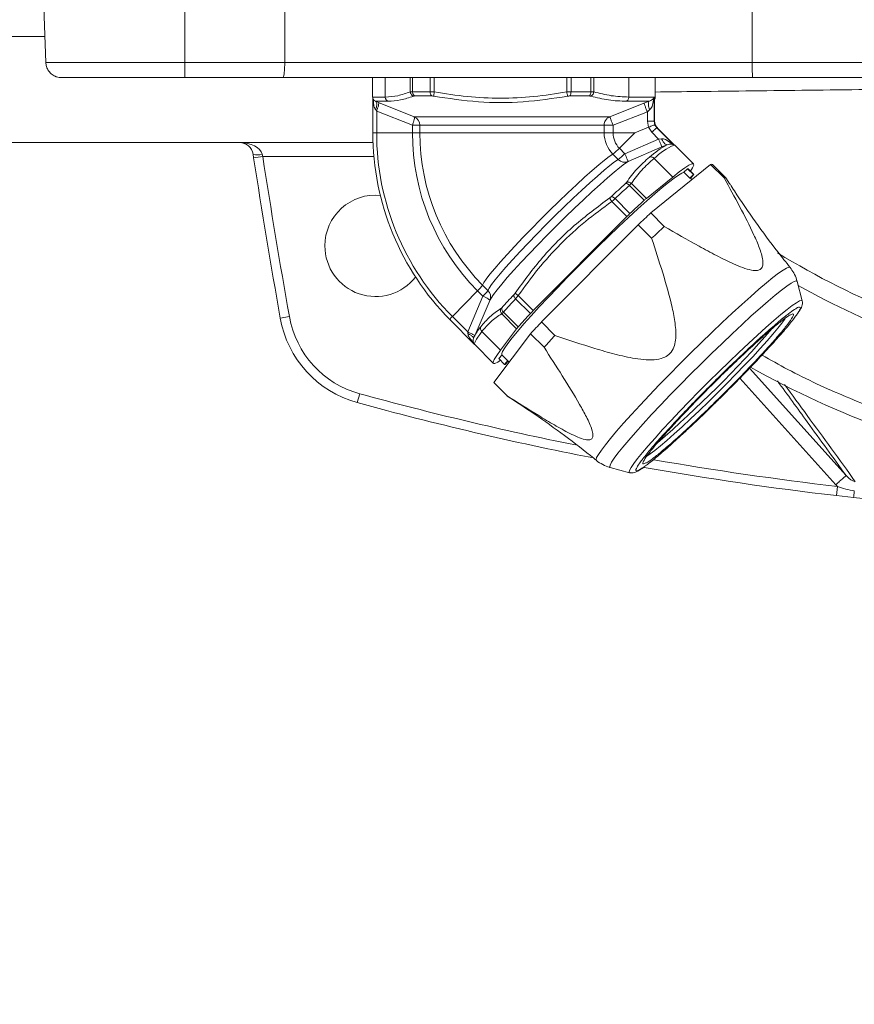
# Model space of a CAD drawing. Header units: millimetres. Extents: x 35469 to 44263, y -24881 to -16268.
# Tile 4 of 231: x 38287 to 38468, y -22351 to -22138. Entities that reach past the tile are written whole.
import ezdxf

# ---------------------------------------------------------------- set-up
doc = ezdxf.new("R2010")
doc.units = ezdxf.units.MM
doc.header["$LTSCALE"] = 0.3175
doc.layers.add('1轮廓实线层', color=7, linetype='Continuous', lineweight=18)
doc.layers.add('7标注层', color=4, linetype='Continuous', lineweight=13)

msp = doc.modelspace()

# ---------------------------------------------------------------- linework, layer by layer
at = {"layer": '1轮廓实线层', "ltscale": 18}
for p, q in [((38288.578, -22036.573), (38292.427, -22146.8)), ((38322.632, -22036.573), (38322.632, -22146.8)), ((38445.68, -22121.057), (38445.701, -22146.8)), ((38344.361, -22124.992), (38344.276, -22146.8)), ((38275.953, -22141.173), (38292.23, -22141.173)), ((38322.632, -22146.8), (38292.427, -22146.8)), ((38322.632, -22146.8), (38344.276, -22146.8)), ((38322.632, -22150.087), (38322.632, -22146.8)), ((38445.701, -22146.8), (38344.276, -22146.8)), ((38519.626, -22146.8), (38445.701, -22146.8)), ((38343.898, -22150.087), (38322.632, -22150.087)), ((38363.333, -22150.087), (38363.333, -22154.298)), ((38366.084, -22150.087), (38366.084, -22154.298)), ((38371.506, -22153.182), (38371.506, -22150.087)), ((38372.015, -22150.087), (38372.015, -22153.147)), ((38375.834, -22153.147), (38375.834, -22150.087)), ((38376.725, -22150.087), (38376.725, -22153.19)), ((38405.452, -22153.19), (38405.452, -22150.087)), ((38406.385, -22150.087), (38406.385, -22153.147)), ((38410.684, -22153.147), (38410.684, -22150.087)), ((38411.314, -22150.087), (38411.314, -22153.182)), ((38418.924, -22150.087), (38418.924, -22154.298)), ((38424.633, -22154.298), (38424.633, -22150.087)), ((38371.506, -22153.182), (38371.724, -22153.156)), ((38371.724, -22153.156), (38372.015, -22153.147)), ((38372.015, -22153.147), (38375.834, -22153.147)), ((38375.834, -22153.147), (38376.261, -22153.158)), ((38376.261, -22153.158), (38376.725, -22153.19)), ((38405.452, -22153.19), (38405.927, -22153.158)), ((38405.927, -22153.158), (38406.385, -22153.147)), ((38406.385, -22153.147), (38410.684, -22153.147)), ((38410.684, -22153.147), (38411.03, -22153.156)), ((38411.03, -22153.156), (38411.314, -22153.182)), ((38363.333, -22154.298), (38366.084, -22154.298)), ((38363.403, -22154.665), (38363.403, -22162.073)), ((38363.612, -22156.221), (38363.461, -22154.821)), ((38363.967, -22155.225), (38366.654, -22155.225)), ((38364.603, -22155.48), (38363.967, -22155.225)), ((38364.603, -22155.48), (38372.352, -22158.568)), ((38372.425, -22154.074), (38376.173, -22154.074)), ((38406.154, -22154.074), (38410.372, -22154.074)), ((38414.773, -22158.568), (38422.196, -22155.657)), ((38418.415, -22155.225), (38423.329, -22155.225)), ((38418.924, -22154.298), (38424.45, -22154.298)), ((38423.329, -22155.225), (38422.196, -22155.657)), ((38424.45, -22154.298), (38423.955, -22156.357)), ((38424.45, -22154.298), (38424.45, -22159.569)), ((38424.492, -22154.526), (38424.525, -22154.298)), ((38424.525, -22159.569), (38424.525, -22154.298)), ((38424.525, -22154.298), (38424.633, -22154.298)), ((38424.53, -22159.575), (38424.53, -22154.526)), ((38364.008, -22157.08), (38364.22, -22157.335)), ((38371.973, -22160.422), (38364.22, -22157.335)), ((38364.22, -22162.073), (38364.22, -22157.335)), ((38422.945, -22157.512), (38415.508, -22160.422)), ((38422.945, -22157.512), (38423.431, -22157.08)), ((38422.945, -22157.512), (38422.945, -22159.569)), ((38372.352, -22158.568), (38414.773, -22158.568)), ((38423.193, -22160.861), (38422.945, -22159.569)), ((38424.45, -22159.569), (38424.49, -22159.567)), ((38424.45, -22159.569), (38424.604, -22160.334)), ((38424.49, -22159.567), (38424.525, -22159.569)), ((38424.525, -22159.569), (38424.675, -22160.334)), ((38364.22, -22162.073), (38363.403, -22162.073)), ((38364.22, -22162.073), (38371.973, -22162.073)), ((38371.973, -22160.422), (38373.596, -22160.422)), ((38371.973, -22162.073), (38371.973, -22160.422)), ((38373.596, -22162.073), (38371.973, -22162.073)), ((38373.596, -22160.422), (38413.578, -22160.422)), ((38373.596, -22160.422), (38373.596, -22162.073)), ((38373.596, -22162.073), (38413.578, -22162.073)), ((38413.578, -22162.073), (38413.578, -22160.422)), ((38413.578, -22160.422), (38415.508, -22160.422)), ((38415.508, -22162.073), (38413.578, -22162.073)), ((38415.508, -22160.422), (38415.508, -22162.073)), ((38415.508, -22162.073), (38420.256, -22162.073)), ((38420.256, -22162.073), (38416.887, -22165.418)), ((38420.256, -22162.073), (38423.193, -22160.861)), ((38423.927, -22161.951), (38423.193, -22160.861)), ((38425.374, -22163.405), (38423.927, -22161.951)), ((38424.604, -22160.334), (38425.033, -22160.983)), ((38424.675, -22160.334), (38425.108, -22160.983)), ((38425.073, -22160.982), (38425.033, -22160.983)), ((38428.742, -22164.709), (38425.033, -22160.983)), ((38425.108, -22160.983), (38425.073, -22160.982)), ((38428.827, -22164.716), (38425.105, -22160.976)), ((38425.108, -22160.983), (38428.818, -22164.709)), ((38363.443, -22164.173), (38267.582, -22164.173)), ((38418.049, -22166.586), (38425.374, -22163.405)), ((38426.026, -22163.373), (38425.374, -22163.405)), ((38426.915, -22163.537), (38428.742, -22164.709)), ((38416.887, -22165.418), (38418.049, -22166.586)), ((38418.783, -22168.293), (38426.097, -22165.118)), ((38426.097, -22165.118), (38427.21, -22164.638)), ((38428.92, -22164.769), (38428.622, -22164.565)), ((38428.933, -22164.758), (38428.818, -22164.709)), ((38432.962, -22168.806), (38428.933, -22164.758)), ((38337.528, -22167.479), (38337.41, -22166.717)), ((38339.504, -22167.173), (38337.528, -22167.479)), ((38339.387, -22166.717), (38339.504, -22167.173)), ((38363.632, -22167.173), (38339.504, -22167.173)), ((38416.639, -22167.848), (38415.477, -22166.68)), ((38424.413, -22167.611), (38428.442, -22171.659)), ((38436.68, -22168.908), (38423.697, -22179.449)), ((38431.671, -22169.852), (38430.894, -22170.633)), ((38432.161, -22171.905), (38430.894, -22170.633)), ((38431.768, -22169.852), (38431.671, -22169.852)), ((38432.938, -22171.124), (38431.671, -22169.852)), ((38431.768, -22169.852), (38433.035, -22171.124)), ((38436.68, -22168.908), (38439.6, -22171.841)), ((38440.003, -22171.841), (38437.084, -22168.908)), ((38422.74, -22176.288), (38428.442, -22171.659)), ((38432.161, -22171.905), (38432.938, -22171.124)), ((38432.326, -22171.929), (38433.035, -22171.124)), ((38432.612, -22172.211), (38432.329, -22171.926)), ((38433.035, -22171.124), (38432.938, -22171.124)), ((38440.849, -22173.17), (38440.003, -22171.841)), ((38419.058, -22173.459), (38419.305, -22173.227)), ((38422.277, -22176.693), (38419.058, -22173.459)), ((38419.305, -22173.227), (38419.497, -22173.03)), ((38419.497, -22173.03), (38422.74, -22176.288)), ((38415.612, -22176.649), (38415.252, -22176.96)), ((38418.501, -22180.224), (38415.252, -22176.96)), ((38415.949, -22176.343), (38415.612, -22176.649)), ((38415.949, -22176.343), (38419.167, -22179.576)), ((38398.188, -22200.633), (38418.501, -22180.224)), ((38426.616, -22182.382), (38423.697, -22179.449)), ((38420.948, -22182.008), (38399.963, -22203.091)), ((38420.948, -22182.008), (38423.867, -22184.941)), ((38456.543, -22198.504), (38455.428, -22194.282)), ((38380.64, -22201.902), (38386.103, -22196.347)), ((38387.265, -22197.514), (38386.103, -22196.347)), ((38387.206, -22195.085), (38388.368, -22196.252)), ((38383.975, -22205.252), (38387.265, -22197.514)), ((38388.834, -22198.306), (38385.34, -22206.354)), ((38388.85, -22198.26), (38388.846, -22198.275)), ((38394.635, -22197.724), (38394.346, -22198.047)), ((38397.564, -22201.28), (38394.346, -22198.047)), ((38394.939, -22197.368), (38394.635, -22197.724)), ((38394.939, -22197.368), (38398.188, -22200.633)), ((38345.274, -22201.913), (38343.305, -22202.262)), ((38380.089, -22202.545), (38385.395, -22207.877)), ((38380.64, -22201.902), (38383.975, -22205.252)), ((38391.511, -22201.15), (38391.348, -22201.31)), ((38394.592, -22204.569), (38391.348, -22201.31)), ((38391.716, -22200.93), (38391.511, -22201.15)), ((38391.716, -22200.93), (38394.934, -22204.164)), ((38453.887, -22201.642), (38453.901, -22201.636)), ((38391.079, -22209.198), (38394.592, -22204.569)), ((38402.883, -22206.024), (38399.963, -22203.091)), ((38384.006, -22205.587), (38383.975, -22205.252)), ((38385.213, -22207.6), (38384.338, -22206.493)), ((38391.079, -22209.198), (38387.05, -22205.15)), ((38397.618, -22205.65), (38389.617, -22216.192)), ((38397.618, -22205.65), (38400.537, -22208.583)), ((38385.486, -22208.003), (38389.515, -22212.051)), ((38391.416, -22210.204), (38390.71, -22211.005)), ((38390.71, -22211.005), (38391.977, -22212.278)), ((38391.394, -22210.181), (38392.974, -22211.769)), ((38392.683, -22211.476), (38391.977, -22212.278)), ((38391.977, -22212.278), (38392.073, -22212.278)), ((38392.777, -22211.571), (38392.073, -22212.278)), ((38445.114, -22213.117), (38466.059, -22236.378)), ((38463.834, -22238.381), (38443.028, -22215.274)), ((38392.536, -22219.125), (38389.617, -22216.192)), ((38439.509, -22218.824), (38440.725, -22217.617)), ((38360.539, -22218.649), (38360.01, -22220.578)), ((38439.512, -22218.835), (38440.361, -22217.983)), ((38414.886, -22234.635), (38419.103, -22235.769)), ((38464.196, -22238.755), (38463.834, -22238.381)), ((38464.196, -22238.755), (38463.966, -22240.741)), ((38467.685, -22241.162), (38463.966, -22240.741))]:
    msp.add_line(p, q, dxfattribs=at)
at = {"layer": '1轮廓实线层', "lineweight": 20, "ltscale": 18}
for points in [[(38387.206, -22195.085), (38387.472, -22194.555), (38388.004, -22193.77), (38388.794, -22192.744), (38389.827, -22191.496), (38391.082, -22190.049), (38392.536, -22188.43), (38394.163, -22186.671), (38395.932, -22184.802), (38397.809, -22182.861), (38399.76, -22180.882), (38401.747, -22178.904), (38403.735, -22176.963), (38405.685, -22175.094), (38407.561, -22173.335), (38409.329, -22171.716), (38410.954, -22170.269), (38412.407, -22169.021), (38413.66, -22167.995), (38414.69, -22167.21), (38415.477, -22166.68)], [(38388.368, -22196.252), (38388.634, -22195.723), (38389.166, -22194.938), (38389.956, -22193.911), (38390.989, -22192.663), (38392.244, -22191.216), (38393.698, -22189.598), (38395.325, -22187.838), (38397.094, -22185.97), (38398.971, -22184.028), (38400.922, -22182.05), (38402.909, -22180.071), (38404.897, -22178.13), (38406.847, -22176.262), (38408.723, -22174.502), (38410.491, -22172.884), (38412.116, -22171.437), (38413.569, -22170.188), (38414.822, -22169.162), (38415.852, -22168.377), (38416.639, -22167.848)], [(38418.783, -22168.293), (38417.993, -22168.821), (38416.969, -22169.596), (38415.728, -22170.605), (38414.292, -22171.831), (38412.685, -22173.252), (38410.933, -22174.845), (38409.067, -22176.583), (38407.119, -22178.436), (38405.121, -22180.372), (38403.108, -22182.359), (38401.113, -22184.363), (38399.171, -22186.35), (38397.314, -22188.287), (38395.574, -22190.139), (38393.981, -22191.877), (38392.561, -22193.47), (38391.339, -22194.891), (38390.336, -22196.117), (38389.568, -22197.126), (38389.048, -22197.901), (38388.834, -22198.306)], [(38430.894, -22170.633), (38430.42, -22170.801), (38429.699, -22171.223), (38428.738, -22171.893), (38427.552, -22172.803), (38426.154, -22173.94), (38424.564, -22175.291), (38422.801, -22176.838), (38420.889, -22178.56), (38418.852, -22180.436), (38416.717, -22182.441), (38414.511, -22184.549), (38412.262, -22186.734), (38410.001, -22188.966), (38407.755, -22191.217), (38405.554, -22193.457), (38403.427, -22195.659), (38401.401, -22197.793), (38399.502, -22199.832), (38397.755, -22201.749), (38396.182, -22203.52), (38394.804, -22205.121), (38393.638, -22206.533), (38392.7, -22207.736), (38392.001, -22208.716), (38391.552, -22209.459), (38391.357, -22209.956), (38391.394, -22210.181)], [(38428.442, -22171.659), (38429.875, -22170.528), (38431.056, -22169.666), (38431.969, -22169.085), (38432.602, -22168.792), (38432.946, -22168.792), (38432.996, -22169.085), (38432.753, -22169.666), (38432.308, -22170.394)], [(38453.901, -22191.261), (38453.658, -22191.209), (38453.154, -22191.399), (38452.404, -22191.842), (38451.417, -22192.532), (38450.205, -22193.46), (38448.782, -22194.615), (38447.166, -22195.983), (38445.377, -22197.547), (38443.436, -22199.289), (38441.367, -22201.188), (38439.195, -22203.219), (38436.946, -22205.359), (38434.648, -22207.582), (38432.328, -22209.861), (38430.015, -22212.167)], [(38455.429, -22194.284), (38455.248, -22194.165), (38454.812, -22194.292), (38454.128, -22194.672), (38453.205, -22195.3), (38452.055, -22196.169), (38450.691, -22197.267), (38449.131, -22198.58), (38447.395, -22200.093), (38445.504, -22201.785), (38443.482, -22203.636), (38441.355, -22205.622), (38439.15, -22207.719), (38436.893, -22209.9), (38434.614, -22212.138), (38432.341, -22214.404), (38430.103, -22216.67), (38427.928, -22218.908), (38425.842, -22221.089), (38423.874, -22223.186), (38422.046, -22225.172), (38420.383, -22227.023), (38418.905, -22228.716), (38417.631, -22230.228), (38416.576, -22231.541), (38415.754, -22232.639), (38415.176, -22233.508), (38414.848, -22234.136), (38414.775, -22234.516), (38414.887, -22234.635)], [(38456.543, -22198.504), (38456.376, -22198.395), (38455.954, -22198.522), (38455.287, -22198.899), (38454.382, -22199.523), (38453.253, -22200.384), (38451.914, -22201.47), (38450.384, -22202.768), (38448.684, -22204.26), (38446.836, -22205.925), (38444.866, -22207.741), (38442.799, -22209.683), (38440.665, -22211.726), (38438.491, -22213.841), (38436.308, -22216), (38434.145, -22218.173), (38432.03, -22220.332), (38429.994, -22222.447), (38428.062, -22224.489), (38426.262, -22226.432), (38424.617, -22228.248), (38423.151, -22229.913), (38421.882, -22231.404), (38420.828, -22232.702), (38420.003, -22233.789), (38419.418, -22234.65), (38419.082, -22235.274), (38418.998, -22235.651), (38419.103, -22235.769)], [(38452.93, -22202.198), (38452.745, -22202.49), (38452.129, -22203.355), (38451.275, -22204.443), (38450.196, -22205.735), (38448.91, -22207.21), (38447.438, -22208.845), (38445.805, -22210.613), (38444.037, -22212.483), (38442.163, -22214.427), (38440.214, -22216.411), (38438.223, -22218.403), (38436.221, -22220.371), (38434.241, -22222.282), (38432.317, -22224.105), (38430.479, -22225.81), (38428.758, -22227.368), (38427.182, -22228.755), (38425.778, -22229.947), (38424.567, -22230.925), (38423.57, -22231.673), (38422.827, -22232.166)], [(38387.05, -22205.15), (38386.579, -22205.785), (38386.188, -22206.345), (38385.877, -22206.829), (38385.648, -22207.234), (38385.502, -22207.56), (38385.439, -22207.804), (38385.46, -22207.966), (38385.486, -22208.003)], [(38391.106, -22211.403), (38390.508, -22211.772), (38389.876, -22212.065), (38389.532, -22212.065), (38389.481, -22211.772), (38389.725, -22211.191), (38390.26, -22210.329), (38391.079, -22209.198)], [(38430.015, -22212.167), (38427.737, -22214.474), (38425.521, -22216.752), (38423.394, -22218.975), (38421.383, -22221.115), (38419.511, -22223.147), (38417.801, -22225.045), (38416.274, -22226.787), (38414.949, -22228.351), (38413.841, -22229.72), (38412.964, -22230.875), (38412.329, -22231.802), (38411.944, -22232.492), (38411.812, -22232.935), (38411.872, -22233.094)]]:
    msp.add_lwpolyline(points, dxfattribs=at)
for centre, radius, start, end in [((38364.333, -22154.298), 1, 180, 225.00256), ((38423.633, -22154.298), 1, 333.78648, 0), ((38371.595, -22160.42), 2.001, 359.93397, 67.77294), ((38420.776, -22162.097), 57.371, 179.9766, 224.83425), ((38420.674, -22162.097), 56.454, 179.97572, 224.83513), ((38420.558, -22162.092), 48.585, 179.97781, 224.83303), ((38420.391, -22162.092), 46.796, 179.97781, 224.83303), ((38420.108, -22162.076), 6.531, 179.977, 224.83384), ((38420.249, -22162.075), 4.741, 179.97701, 224.83384), ((38334.445, -22167.173), 3, 8.7593, 90), ((38408.104, -22157.026), 12.148, 307.36905, 316.30383), ((38438.84, -22185.028), 23.474, 119.69989, 131.09936), ((38434.915, -22178.599), 15.199, 113.9609, 133.70573), ((38338.398, -22163.382), 3.478, 253.48993, 286.51007), ((39889.731, -21927.533), 1570.64, 188.787445, 190.073729), ((39889.731, -21927.533), 1568.64, 188.787445, 190.073729), ((38409.266, -22158.193), 12.148, 307.36905, 316.30383), ((38418.039, -22166.489), 1.951, 224.15513, 292.40219), ((38436.882, -22169.31), 0.45, 63.38577, 116.61423), ((38432.209, -22172.161), 0.26, 63.14048, 100.60421), ((38439.801, -22172.243), 0.45, 63.38577, 116.61423), ((38645.768, -22421.547), 336.947, 132.48406, 133.1917), ((38650.956, -22426.673), 343.357, 132.48406, 133.1917), ((38363.983, -22186.573), 11, 84.56756, 180), ((38654.175, -22429.907), 343.357, 132.48406, 133.1917), ((38429.643, -22184.663), 10.853, 129.49825, 132.74756), ((38438.078, -22199.692), 27.609, 133.23266, 135.16143), ((38664.846, -22441.227), 355.922, 132.65126, 133.25576), ((38667.765, -22444.16), 355.922, 132.65126, 133.25576), ((38363.983, -22186.573), 11, 180, 322.04049), ((38543.983, -22036.573), 177.678, 238.5255, 257.65528), ((38380.593, -22190.42), 8.093, 312.9133, 324.80186), ((38381.754, -22191.587), 8.093, 312.9133, 324.80186), ((38386.973, -22197.649), 1.975, 341.75659, 45.05336), ((38543.983, -22036.573), 181.535, 240.8885, 257.78845), ((38586.65, -22375.562), 262.585, 137.21114, 138.04684), ((38590.713, -22379.814), 267.58, 137.21114, 138.04684), ((38415.873, -22218.274), 24.979, 135.07121, 137.13364), ((38366.147, -22198.204), 23.2, 190.07373, 254.66026), ((38366.147, -22198.204), 21.2, 190.07373, 254.66026), ((38382.531, -22204.079), 2.884, 130.97555, 147.87827), ((38593.931, -22383.047), 267.58, 137.21114, 138.04684), ((38396.784, -22212.245), 12.872, 140.80668, 152.76377), ((38400.02, -22208.809), 6.888, 137.58843, 141.99778), ((38605.959, -22394.252), 281.028, 137.13923, 137.84689), ((38264.9, -22043.39), 245.421, 310.76452, 318.94622), ((38608.879, -22397.185), 281.028, 137.13923, 137.84689), ((38543.983, -22036.573), 202.054, 240.77181, 259.20701), ((38544.131, -21549.373), 694, 254.660259, 258.632748), ((38544.131, -21549.373), 696, 254.660259, 258.966902), ((38544.131, -21549.373), 696, 259.914269, 263.385986), ((38544.131, -21549.373), 694, 260.058701, 263.385986), ((38544.131, -21549.373), 696, 263.694066, 276.305935)]:
    msp.add_arc(centre, radius, start, end, dxfattribs=at)
at = {"layer": '1轮廓实线层', "ltscale": 18}
msp.add_ellipse((38334.445, -22167.173), major_axis=(5, 0), ratio=0.6, start_param=0.1528787, end_param=1.5707963, dxfattribs=at)
for points, knots in [([(38292.427, -22146.8), (38292.46, -22147.103), (38292.514, -22147.587), (38292.837, -22148.37), (38293.362, -22149.109), (38294.002, -22149.583), (38294.451, -22149.797), (38294.631, -22149.87), (38295.128, -22150.044), (38295.52, -22150.067), (38295.861, -22150.087)], [0, 0, 0, 0, 16607.4946807, 26556.3032582, 46213.1794726, 65492.3009806, 69899.8396372, 72950.7675608, 77116.8462709, 105358.5975834, 105358.5975834, 105358.5975834, 105358.5975834]), ([(38344.276, -22146.8), (38344.269, -22147.236), (38344.254, -22148.107), (38344.166, -22149.189), (38344.043, -22149.941), (38343.947, -22150.038), (38343.898, -22150.087)], [0, 0, 0, 0, 14045.2427292, 28081.4847881, 42112.9217865, 56189.4138011, 56189.4138011, 56189.4138011, 56189.4138011]), ([(38445.778, -22150.087), (38445.769, -22150.042), (38445.749, -22149.947), (38445.723, -22149.191), (38445.705, -22148.086), (38445.702, -22147.218), (38445.701, -22146.8)], [0, 0, 0, 0, 13473.7721354, 28005.7034924, 42537.6348455, 56011.4069732, 56011.4069732, 56011.4069732, 56011.4069732]), ([(38322.632, -22150.087), (38321.721, -22150.087), (38319.856, -22150.087), (38317.03, -22150.087), (38314.155, -22150.087), (38311.288, -22150.087), (38308.494, -22150.087), (38305.842, -22150.087), (38303.401, -22150.087), (38301.234, -22150.087), (38299.395, -22150.087), (38297.918, -22150.087), (38296.836, -22150.087), (38296.115, -22150.087), (38295.945, -22150.087), (38295.861, -22150.087)], [0, 0, 0, 0, 11029.2415089, 22568.4614233, 34583.8311054, 47027.0269105, 59835.0232466, 72930.9463272, 86226.1080105, 99623.1753954, 113020.2427803, 126315.4044636, 139411.3275442, 152219.3238802, 164662.5196853, 164662.5196853, 164662.5196853, 164662.5196853]), ([(38445.778, -22150.087), (38438.943, -22150.087), (38425.262, -22150.087), (38404.75, -22150.087), (38384.308, -22150.087), (38363.982, -22150.087), (38350.59, -22150.087), (38343.898, -22150.087)], [0, 0, 0, 0, 13262.4784111, 26544.4461737, 39833.2931484, 53116.2162122, 66380.2478677, 66380.2478677, 66380.2478677, 66380.2478677]), ([(38522.077, -22150.087), (38519.577, -22150.087), (38514.542, -22150.087), (38506.079, -22150.087), (38496.985, -22150.087), (38487.31, -22150.087), (38477.21, -22150.087), (38466.829, -22150.087), (38456.325, -22150.087), (38449.277, -22150.087), (38445.778, -22150.087)], [0, 0, 0, 0, 12855.8188279, 25897.1382382, 39065.1240041, 52297.3690203, 65529.6140366, 78697.5998023, 91738.9192124, 104594.73804, 104594.73804, 104594.73804, 104594.73804]), ([(38366.084, -22154.298), (38366.993, -22154.246), (38368.809, -22154.141), (38370.607, -22153.502), (38371.506, -22153.182)], [0, 0, 0, 0, 15814.0338925, 31633.3264778, 31633.3264778, 31633.3264778, 31633.3264778]), ([(38372.167, -22154.109), (38372.07, -22154.06), (38371.876, -22153.962), (38371.671, -22153.714), (38371.544, -22153.447), (38371.519, -22153.271), (38371.506, -22153.182)], [0, 0, 0, 0, 15697.4604411, 31381.5935086, 43734.973684, 56090.844495, 56090.844495, 56090.844495, 56090.844495]), ([(38376.725, -22153.19), (38376.706, -22153.303), (38376.668, -22153.529), (38376.634, -22153.806), (38376.619, -22154.008), (38376.621, -22154.081), (38376.623, -22154.117)], [0, 0, 0, 0, 15695.031138, 31376.4030359, 43728.0842055, 56082.3141063, 56082.3141063, 56082.3141063, 56082.3141063]), ([(38376.725, -22153.19), (38379.103, -22153.572), (38383.859, -22154.334), (38391.086, -22154.672), (38398.314, -22154.335), (38403.072, -22153.572), (38405.452, -22153.19)], [0, 0, 0, 0, 14002.3310889, 28002.9088917, 42006.7747409, 56017.2927873, 56017.2927873, 56017.2927873, 56017.2927873]), ([(38405.682, -22154.117), (38405.663, -22154.069), (38405.626, -22153.971), (38405.561, -22153.724), (38405.502, -22153.456), (38405.468, -22153.279), (38405.452, -22153.19)], [0, 0, 0, 0, 15680.9268359, 31348.2067065, 43688.7880674, 56031.9158691, 56031.9158691, 56031.9158691, 56031.9158691]), ([(38411.314, -22153.182), (38411.294, -22153.295), (38411.254, -22153.52), (38411.094, -22153.796), (38410.901, -22153.998), (38410.761, -22154.072), (38410.691, -22154.109)], [0, 0, 0, 0, 15678.4013338, 31343.4914755, 43681.8727663, 56022.7416686, 56022.7416686, 56022.7416686, 56022.7416686]), ([(38411.314, -22153.182), (38412.576, -22153.502), (38415.099, -22154.141), (38417.649, -22154.246), (38418.924, -22154.298)], [0, 0, 0, 0, 15792.480402, 31585.7084189, 31585.7084189, 31585.7084189, 31585.7084189]), ([(38424.633, -22153.212), (38427.682, -22153.179), (38434.678, -22153.103), (38445.796, -22152.975), (38457.973, -22152.83), (38469.735, -22152.689), (38481.031, -22152.555), (38491.812, -22152.434), (38502.729, -22152.323), (38513.828, -22152.229), (38525.145, -22152.155), (38532.791, -22152.133), (38536.624, -22152.122)], [0, 0, 0, 0, 11366.1787495, 26079.7951302, 40733.5013843, 55336.8965435, 67767.677713, 80026.3076245, 92147.935981, 104353.0158722, 116545.3357875, 128808.4345686, 128808.4345686, 128808.4345686, 128808.4345686]), ([(38363.633, -22155), (38363.645, -22155.016), (38363.707, -22155.099), (38363.851, -22155.169), (38363.967, -22155.225)], [0, 0, 0, 0, 6379.2032391, 31636.564342, 31636.564342, 31636.564342, 31636.564342]), ([(38364.008, -22157.08), (38364.079, -22156.832), (38364.223, -22156.336), (38364.245, -22155.755), (38364.158, -22155.369), (38364.03, -22155.273), (38363.967, -22155.225)], [0, 0, 0, 0, 15686.551493, 31371.2201379, 43723.5412812, 56079.6628005, 56079.6628005, 56079.6628005, 56079.6628005]), ([(38364.603, -22155.48), (38364.633, -22155.532), (38364.693, -22155.637), (38364.609, -22156.134), (38364.445, -22156.724), (38364.295, -22157.131), (38364.22, -22157.335)], [0, 0, 0, 0, 15684.7387947, 31367.1379672, 43720.598378, 56078.7737217, 56078.7737217, 56078.7737217, 56078.7737217]), ([(38366.654, -22155.225), (38367.575, -22155.173), (38369.415, -22155.069), (38371.25, -22154.429), (38372.167, -22154.109)], [0, 0, 0, 0, 15824.2665029, 31627.2228638, 31627.2228638, 31627.2228638, 31627.2228638]), ([(38372.425, -22154.074), (38372.373, -22154.075), (38372.268, -22154.078), (38372.201, -22154.099), (38372.167, -22154.109)], [0, 0, 0, 0, 15772.1774495, 31633.9852674, 31633.9852674, 31633.9852674, 31633.9852674]), ([(38376.173, -22154.074), (38376.244, -22154.076), (38376.385, -22154.079), (38376.543, -22154.105), (38376.623, -22154.117)], [0, 0, 0, 0, 15760.1077139, 31629.4706323, 31629.4706323, 31629.4706323, 31629.4706323]), ([(38376.623, -22154.117), (38379.833, -22154.601), (38386.254, -22155.568), (38396.04, -22155.569), (38402.468, -22154.601), (38405.682, -22154.117)], [0, 0, 0, 0, 13989.8628612, 27984.5643511, 41981.6755184, 41981.6755184, 41981.6755184, 41981.6755184]), ([(38405.682, -22154.117), (38405.763, -22154.105), (38405.923, -22154.079), (38406.077, -22154.076), (38406.154, -22154.074)], [0, 0, 0, 0, 15854.8772914, 31600.5991069, 31600.5991069, 31600.5991069, 31600.5991069]), ([(38410.691, -22154.109), (38410.646, -22154.099), (38410.555, -22154.078), (38410.433, -22154.075), (38410.372, -22154.074)], [0, 0, 0, 0, 15843.0926858, 31596.6607569, 31596.6607569, 31596.6607569, 31596.6607569]), ([(38410.691, -22154.109), (38411.974, -22154.429), (38414.541, -22155.069), (38417.123, -22155.173), (38418.415, -22155.225)], [0, 0, 0, 0, 15776.7334266, 31580.745297, 31580.745297, 31580.745297, 31580.745297]), ([(38422.945, -22157.512), (38422.842, -22157.253), (38422.637, -22156.735), (38422.399, -22156.141), (38422.245, -22155.765), (38422.212, -22155.693), (38422.196, -22155.657)], [0, 0, 0, 0, 15655.5961974, 31308.8646999, 43639.3325422, 55974.4913956, 55974.4913956, 55974.4913956, 55974.4913956]), ([(38423.329, -22155.225), (38423.276, -22155.298), (38423.168, -22155.445), (38423.169, -22155.942), (38423.259, -22156.506), (38423.374, -22156.888), (38423.431, -22157.08)], [0, 0, 0, 0, 15659.0953354, 31316.4946055, 43646.0431911, 55979.0175235, 55979.0175235, 55979.0175235, 55979.0175235]), ([(38423.329, -22155.225), (38423.608, -22155.095), (38424.203, -22154.818), (38424.364, -22154.478), (38424.45, -22154.298)], [0, 0, 0, 0, 14825.8101224, 31578.4866839, 31578.4866839, 31578.4866839, 31578.4866839]), ([(38364.008, -22157.08), (38363.932, -22156.967), (38363.754, -22156.701), (38363.664, -22156.397), (38363.612, -22156.221)], [0, 0, 0, 0, 13362.853159, 31627.1368114, 31627.1368114, 31627.1368114, 31627.1368114]), ([(38423.431, -22157.08), (38423.526, -22156.984), (38423.74, -22156.767), (38423.878, -22156.504), (38423.955, -22156.357)], [0, 0, 0, 0, 13908.3948073, 31568.1327066, 31568.1327066, 31568.1327066, 31568.1327066]), ([(38371.973, -22160.422), (38372.055, -22160.195), (38372.218, -22159.739), (38372.369, -22159.151), (38372.428, -22158.713), (38372.377, -22158.617), (38372.352, -22158.568)], [0, 0, 0, 0, 14008.82681, 28015.0090344, 42021.1941933, 56030.0294506, 56030.0294506, 56030.0294506, 56030.0294506]), ([(38413.578, -22160.422), (38413.584, -22160.306), (38413.597, -22160.034), (38413.689, -22159.728), (38413.772, -22159.543), (38413.794, -22159.498), (38413.797, -22159.492), (38413.797, -22159.492), (38413.83, -22159.427), (38413.985, -22159.156), (38414.303, -22158.806), (38414.644, -22158.634), (38414.773, -22158.568)], [0, 0, 0, 0, 19121.0689066, 44390.063593, 51685.4908302, 52624.710804, 52742.5373434, 52757.2722813, 52759.5859528, 64666.5665864, 104586.6119022, 129143.6436912, 129143.6436912, 129143.6436912, 129143.6436912]), ([(38414.773, -22158.568), (38414.794, -22158.617), (38414.836, -22158.713), (38415.011, -22159.151), (38415.243, -22159.739), (38415.42, -22160.195), (38415.508, -22160.422)], [0, 0, 0, 0, 13991.3183509, 27979.9197441, 41968.4010631, 55959.3723109, 55959.3723109, 55959.3723109, 55959.3723109]), ([(38424.675, -22160.363), (38424.629, -22160.235), (38424.537, -22159.979), (38424.523, -22159.705), (38424.516, -22159.569)], [0, 0, 0, 0, 15770.9033079, 31548.9863332, 31548.9863332, 31548.9863332, 31548.9863332]), ([(38424.604, -22160.334), (38424.586, -22160.337), (38424.553, -22160.343), (38424.408, -22160.388), (38424.153, -22160.481), (38423.72, -22160.647), (38423.378, -22160.786), (38423.193, -22160.861)], [0, 0, 0, 0, 9431.8156302, 18128.6670602, 33223.9820308, 48470.0516397, 66328.8622121, 66328.8622121, 66328.8622121, 66328.8622121]), ([(38425.112, -22161.009), (38425.021, -22160.908), (38424.838, -22160.706), (38424.721, -22160.458), (38424.663, -22160.335)], [0, 0, 0, 0, 15767.6240026, 31544.6926068, 31544.6926068, 31544.6926068, 31544.6926068]), ([(38424.668, -22160.349), (38424.669, -22160.349), (38424.69, -22160.336), (38424.682, -22160.335), (38424.675, -22160.334)], [0, 0, 0, 0, 938.0303123, 31547.0178595, 31547.0178595, 31547.0178595, 31547.0178595]), ([(38426.097, -22165.118), (38426.084, -22165.084), (38426.059, -22165.015), (38425.869, -22164.562), (38425.631, -22164.003), (38425.46, -22163.604), (38425.374, -22163.405)], [0, 0, 0, 0, 15630.9282782, 31259.5325292, 43570.571729, 55886.2945482, 55886.2945482, 55886.2945482, 55886.2945482]), ([(38426.026, -22163.373), (38426.145, -22163.592), (38426.384, -22164.029), (38426.734, -22164.445), (38427.02, -22164.657), (38427.147, -22164.644), (38427.21, -22164.638)], [0, 0, 0, 0, 15633.181027, 31264.6687956, 43573.8131548, 55886.3775917, 55886.3775917, 55886.3775917, 55886.3775917]), ([(38426.915, -22163.537), (38426.755, -22163.483), (38426.469, -22163.386), (38426.162, -22163.377), (38426.026, -22163.373)], [0, 0, 0, 0, 17636.9631266, 31527.4210576, 31527.4210576, 31527.4210576, 31527.4210576]), ([(38427.21, -22164.638), (38427.512, -22164.563), (38428.155, -22164.404), (38428.539, -22164.604), (38428.742, -22164.709)], [0, 0, 0, 0, 14797.9756638, 31517.8013968, 31517.8013968, 31517.8013968, 31517.8013968]), ([(38418.049, -22166.586), (38418.146, -22166.807), (38418.34, -22167.25), (38418.578, -22167.802), (38418.745, -22168.195), (38418.77, -22168.26), (38418.783, -22168.293)], [0, 0, 0, 0, 13967.6349837, 27932.6997812, 41897.8196532, 55865.613511, 55865.613511, 55865.613511, 55865.613511]), ([(38418.409, -22172.83), (38419.145, -22171.822), (38420.617, -22169.806), (38422.478, -22168.162), (38423.409, -22167.339)], [0, 0, 0, 0, 15733.8673908, 31488.9549358, 31488.9549358, 31488.9549358, 31488.9549358]), ([(38424.413, -22167.611), (38423.495, -22168.424), (38421.658, -22170.049), (38420.217, -22172.036), (38419.497, -22173.03)], [0, 0, 0, 0, 15742.6134359, 31490.4589486, 31490.4589486, 31490.4589486, 31490.4589486]), ([(38418.2, -22173.06), (38418.243, -22173.019), (38418.33, -22172.936), (38418.383, -22172.865), (38418.409, -22172.83)], [0, 0, 0, 0, 15695.2140466, 31479.6210928, 31479.6210928, 31479.6210928, 31479.6210928]), ([(38418.409, -22172.83), (38418.505, -22172.799), (38418.697, -22172.736), (38419.005, -22172.77), (38419.279, -22172.87), (38419.424, -22172.976), (38419.497, -22173.03)], [0, 0, 0, 0, 15619.4792679, 31225.6973693, 43517.7089506, 55812.1987945, 55812.1987945, 55812.1987945, 55812.1987945]), ([(38439.6, -22171.841), (38440.73, -22173.905), (38442.993, -22178.038), (38445.596, -22183.086), (38447.088, -22186.523), (38447.717, -22188.354), (38448.023, -22189.658), (38448.059, -22190.811), (38447.678, -22191.623), (38446.778, -22191.987), (38445.404, -22191.874), (38443.636, -22191.331), (38441.085, -22190.271), (38437.912, -22188.706), (38432.891, -22185.979), (38429.129, -22183.823), (38426.616, -22182.382)], [0, 0, 0, 0, 26558.7840112, 53155.4097799, 64923.3763511, 71072.0219812, 77295.9991453, 82657.5571845, 88081.8127151, 92709.5423511, 98824.5658733, 106770.1421588, 114929.4917965, 130305.4390764, 145698.6763337, 176695.7250088, 176695.7250088, 176695.7250088, 176695.7250088]), ([(38453.942, -22191.249), (38453.037, -22190.136), (38450.422, -22186.924), (38446.389, -22181.388), (38442.941, -22176.461), (38441.194, -22173.657), (38440.879, -22173.151)], [0, 0, 0, 0, 10717.0589448, 30953.8264787, 51189.7066758, 55649.0193598, 55649.0193598, 55649.0193598, 55649.0193598]), ([(38394.233, -22196.83), (38396.163, -22194.206), (38400.022, -22188.958), (38406.941, -22182.006), (38412.167, -22178.126), (38414.781, -22176.186)], [0, 0, 0, 0, 13911.7927782, 27816.9229762, 41727.8251504, 41727.8251504, 41727.8251504, 41727.8251504]), ([(38394.939, -22197.368), (38396.349, -22195.413), (38399.176, -22191.494), (38404.052, -22186.116), (38409.404, -22181.216), (38413.305, -22178.376), (38415.252, -22176.96)], [0, 0, 0, 0, 13882.3562757, 27825.811629, 41770.1359955, 55651.7895813, 55651.7895813, 55651.7895813, 55651.7895813]), ([(38414.781, -22176.186), (38414.847, -22176.138), (38414.978, -22176.043), (38415.092, -22175.941), (38415.148, -22175.89)], [0, 0, 0, 0, 15786.6586409, 31464.6314682, 31464.6314682, 31464.6314682, 31464.6314682]), ([(38414.781, -22176.186), (38414.799, -22176.227), (38414.835, -22176.308), (38414.957, -22176.514), (38415.1, -22176.738), (38415.201, -22176.886), (38415.252, -22176.96)], [0, 0, 0, 0, 15610.8914332, 31208.1968523, 43493.6617271, 55781.6616697, 55781.6616697, 55781.6616697, 55781.6616697]), ([(38423.867, -22184.941), (38424.683, -22187.421), (38426.316, -22192.384), (38428.093, -22198.52), (38428.927, -22202.824), (38429.149, -22205.19), (38429.117, -22206.94), (38428.775, -22208.591), (38427.988, -22209.938), (38426.658, -22210.868), (38424.854, -22211.321), (38422.668, -22211.33), (38419.607, -22210.942), (38415.884, -22210.102), (38410.076, -22208.41), (38405.764, -22206.98), (38402.883, -22206.024)], [0, 0, 0, 0, 26484.3339241, 53006.4035269, 64741.3819188, 70872.7915537, 77079.3215521, 82425.8499732, 87834.9001312, 92449.6572308, 98547.5390112, 106470.8421201, 114607.3193281, 129940.1644555, 145290.2510925, 176200.4082412, 176200.4082412, 176200.4082412, 176200.4082412]), ([(38455.409, -22194.32), (38455.379, -22194.176), (38455.248, -22193.526), (38454.768, -22192.471), (38454.184, -22191.671), (38453.907, -22191.293)], [0, 0, 0, 0, 5477.5852358, 24560.8191472, 41665.7201207, 41665.7201207, 41665.7201207, 41665.7201207]), ([(38388.786, -22198.43), (38388.777, -22198.394), (38388.758, -22198.322), (38388.425, -22198.096), (38387.917, -22197.816), (38387.482, -22197.615), (38387.265, -22197.514)], [0, 0, 0, 0, 13902.4238154, 27802.2116977, 41701.9868572, 55604.373984, 55604.373984, 55604.373984, 55604.373984]), ([(38393.948, -22197.189), (38393.996, -22197.135), (38394.092, -22197.027), (38394.185, -22196.896), (38394.233, -22196.83)], [0, 0, 0, 0, 15627.1589105, 31362.6513725, 31362.6513725, 31362.6513725, 31362.6513725]), ([(38394.233, -22196.83), (38394.263, -22196.859), (38394.324, -22196.915), (38394.509, -22197.058), (38394.72, -22197.214), (38394.866, -22197.317), (38394.939, -22197.368)], [0, 0, 0, 0, 15561.2981278, 31109.053402, 43355.4893198, 55604.4522517, 55604.4522517, 55604.4522517, 55604.4522517]), ([(38455.894, -22200.76), (38455.965, -22200.65), (38456.151, -22200.361), (38456.37, -22199.942), (38456.535, -22199.486), (38456.633, -22199.01), (38456.566, -22198.686), (38456.543, -22198.574)], [0, 0, 0, 0, 11348.2056295, 29911.5973883, 48732.8628468, 59918.4366524, 65799.4760991, 65799.4760991, 65799.4760991, 65799.4760991]), ([(38386.808, -22204.111), (38387.442, -22203.362), (38388.708, -22201.865), (38390.349, -22200.753), (38391.169, -22200.198)], [0, 0, 0, 0, 15677.5642112, 31334.0158408, 31334.0158408, 31334.0158408, 31334.0158408]), ([(38391.169, -22200.198), (38391.134, -22200.299), (38391.063, -22200.5), (38391.09, -22200.816), (38391.188, -22201.094), (38391.295, -22201.238), (38391.348, -22201.31)], [0, 0, 0, 0, 15552.214258, 31091.2244584, 43330.3007103, 55571.8445521, 55571.8445521, 55571.8445521, 55571.8445521]), ([(38391.169, -22200.198), (38391.198, -22200.177), (38391.257, -22200.136), (38391.331, -22200.057), (38391.367, -22200.018)], [0, 0, 0, 0, 15718.140786, 31347.4630234, 31347.4630234, 31347.4630234, 31347.4630234]), ([(38455.14, -22200.218), (38454.751, -22200.467), (38454.143, -22200.858), (38452.914, -22201.812), (38451.418, -22203.028), (38449.17, -22204.961), (38446.542, -22207.337), (38444.295, -22209.427), (38442.035, -22211.564), (38439.204, -22214.3), (38435.862, -22217.617), (38432.602, -22220.933), (38429.986, -22223.67), (38427.992, -22225.806), (38426.078, -22227.896), (38423.977, -22230.272), (38422.374, -22232.209), (38421.458, -22233.416), (38420.919, -22234.17), (38420.793, -22234.447), (38420.733, -22234.577)], [0, 0, 0, 0, 15043.2776344, 23579.910462, 32118.3143486, 49533.3489579, 66948.3835672, 75485.0165372, 84023.4205665, 100395.8946835, 115843.0879502, 131290.2812169, 147662.7553339, 156199.3881615, 164737.7920481, 182152.8266574, 199567.8612667, 208104.4942368, 216642.898266, 224138.7917632, 224138.7917632, 224138.7917632, 224138.7917632]), ([(38455.662, -22201.052), (38455.867, -22200.701), (38456.276, -22200.006), (38456.042, -22199.793), (38455.663, -22199.859), (38455.178, -22200.192), (38455.14, -22200.218)], [0, 0, 0, 0, 18154.258558, 36042.9455633, 53931.6325685, 55470.9141347, 55470.9141347, 55470.9141347, 55470.9141347]), ([(38387.05, -22205.15), (38387.675, -22204.411), (38388.926, -22202.934), (38390.541, -22201.851), (38391.348, -22201.31)], [0, 0, 0, 0, 15661.2180102, 31327.643897, 31327.643897, 31327.643897, 31327.643897]), ([(38422.652, -22233.663), (38422.694, -22233.648), (38422.961, -22233.55), (38423.788, -22232.957), (38424.922, -22232.085), (38426.3, -22230.963), (38428.352, -22229.199), (38431.23, -22226.598), (38434.337, -22223.683), (38437.473, -22220.652), (38440.532, -22217.617), (38443.515, -22214.582), (38445.909, -22212.078), (38447.733, -22210.122), (38449.484, -22208.211), (38451.417, -22206.026), (38453.127, -22203.951), (38454.09, -22202.677), (38454.266, -22202.313), (38454.306, -22202.23)], [0, 0, 0, 0, 2877.3437751, 18087.6555657, 26020.0570057, 33950.6604444, 50129.5289746, 66308.3975047, 82151.0619647, 97361.3737553, 111712.0836235, 126062.7934917, 141273.1052823, 149205.5067226, 157136.1101609, 173314.9786911, 189493.8472213, 205336.5116812, 209962.3746395, 209962.3746395, 209962.3746395, 209962.3746395]), ([(38454.188, -22201.474), (38454.079, -22201.509), (38453.759, -22201.61), (38452.82, -22202.27), (38451.677, -22203.15), (38450.302, -22204.269), (38448.248, -22206.035), (38445.37, -22208.636), (38442.265, -22211.55), (38439.124, -22214.581), (38437.076, -22216.625), (38436.081, -22217.617)], [0, 0, 0, 0, 7786.699787, 22639.4166099, 30385.3270121, 38129.4816832, 53927.9844424, 69726.4872017, 85196.6900602, 100049.4068831, 114062.7310551, 114062.7310551, 114062.7310551, 114062.7310551]), ([(38440.725, -22217.617), (38441.796, -22216.533), (38444.002, -22214.3), (38446.614, -22211.564), (38448.608, -22209.428), (38450.523, -22207.337), (38452.62, -22204.964), (38454.235, -22203.017), (38455.129, -22201.831), (38455.565, -22201.24), (38455.655, -22201.065), (38455.662, -22201.052)], [0, 0, 0, 0, 17340.7797458, 35720.2654331, 45303.3571364, 54888.4370032, 74438.2849406, 93988.1328781, 103571.2247414, 113156.3047682, 113937.573269, 113937.573269, 113937.573269, 113937.573269]), ([(38454.306, -22202.23), (38454.433, -22202.008), (38454.732, -22201.483), (38454.654, -22201.262), (38454.298, -22201.424), (38454.188, -22201.474)], [0, 0, 0, 0, 14063.5003544, 33131.2115328, 41603.6820138, 41603.6820138, 41603.6820138, 41603.6820138]), ([(38383.975, -22205.252), (38384.223, -22205.366), (38384.719, -22205.592), (38385.223, -22205.877), (38385.495, -22206.075), (38385.497, -22206.133), (38385.498, -22206.161)], [0, 0, 0, 0, 15530.8164286, 31059.3161948, 43291.5457785, 55528.4440251, 55528.4440251, 55528.4440251, 55528.4440251]), ([(38384.006, -22205.587), (38384.033, -22205.722), (38384.096, -22206.042), (38384.25, -22206.328), (38384.338, -22206.493)], [0, 0, 0, 0, 13232.9108296, 31319.589929, 31319.589929, 31319.589929, 31319.589929]), ([(38384.006, -22205.587), (38384.226, -22205.706), (38384.666, -22205.945), (38385.034, -22206.245), (38385.112, -22206.381), (38385.127, -22206.406)], [0, 0, 0, 0, 18673.1307536, 37344.0201816, 41632.623286, 41632.623286, 41632.623286, 41632.623286]), ([(38385.556, -22205.933), (38385.509, -22206.017), (38385.372, -22206.26), (38385.224, -22206.612), (38385.145, -22207.019), (38385.132, -22207.419), (38385.241, -22207.603), (38385.262, -22207.638)], [0, 0, 0, 0, 11062.9783637, 31667.6573218, 51308.7771027, 63131.4703242, 65833.4190355, 65833.4190355, 65833.4190355, 65833.4190355]), ([(38385.262, -22207.638), (38385.302, -22207.755), (38385.352, -22207.898), (38385.477, -22207.977), (38385.499, -22207.991)], [0, 0, 0, 0, 25715.7577436, 31307.6641785, 31307.6641785, 31307.6641785, 31307.6641785]), ([(38400.537, -22208.583), (38401.864, -22210.648), (38404.52, -22214.78), (38407.637, -22219.829), (38409.538, -22223.266), (38410.42, -22225.096), (38410.937, -22226.401), (38411.209, -22227.553), (38411.08, -22228.366), (38410.448, -22228.73), (38409.342, -22228.616), (38407.835, -22228.073), (38405.601, -22227.014), (38402.771, -22225.449), (38398.239, -22222.721), (38394.821, -22220.565), (38392.536, -22219.125)], [0, 0, 0, 0, 26406.3897773, 52850.404176, 64550.8461855, 70664.2109029, 76852.4749021, 82183.2683351, 87576.3995016, 92177.5752368, 98257.5107699, 106157.4953592, 114270.0266698, 129557.746804, 144862.6577056, 175681.8453956, 175681.8453956, 175681.8453956, 175681.8453956]), ([(38447.828, -22210.259), (38449.681, -22211.316), (38455.583, -22214.682), (38466.01, -22219.423), (38478.981, -22224.454), (38492.18, -22228.555), (38501.134, -22230.506), (38505.584, -22231.476)], [0, 0, 0, 0, 6777.7688568, 21590.3347914, 36341.7717215, 50987.3735895, 65458.5979512, 65458.5979512, 65458.5979512, 65458.5979512]), ([(38436.081, -22217.617), (38435.101, -22218.609), (38433.082, -22220.652), (38430.692, -22223.156), (38428.867, -22225.111), (38427.117, -22227.023), (38425.188, -22229.202), (38423.457, -22231.299), (38422.371, -22232.761), (38422.163, -22233.227), (38422.073, -22233.429)], [0, 0, 0, 0, 14039.1053487, 28919.1476307, 36679.308662, 44437.710732, 60265.2789711, 76092.8472102, 91591.511555, 103394.8885384, 103394.8885384, 103394.8885384, 103394.8885384]), ([(38451.173, -22215.862), (38453.34, -22218.84), (38458.353, -22225.732), (38463.268, -22232.522), (38466.059, -22236.378)], [0, 0, 0, 0, 13447.3705403, 31119.4755157, 31119.4755157, 31119.4755157, 31119.4755157]), ([(38468.065, -22237.719), (38464.609, -22232.958), (38459.551, -22225.993), (38454.366, -22218.895), (38452.725, -22216.649)], [0, 0, 0, 0, 21279.3629295, 31132.2521605, 31132.2521605, 31132.2521605, 31132.2521605]), ([(38392.546, -22219.155), (38394.508, -22220.424), (38398.742, -22223.165), (38405.015, -22227.719), (38409.495, -22231.104), (38411.716, -22232.977), (38411.867, -22233.104)], [0, 0, 0, 0, 16242.4846313, 35057.0410182, 53873.0399512, 55247.8504189, 55247.8504189, 55247.8504189, 55247.8504189]), ([(38422.264, -22234.469), (38422.415, -22234.37), (38422.794, -22234.121), (38423.694, -22233.413), (38425.178, -22232.21), (38427.432, -22230.271), (38430.059, -22227.896), (38432.306, -22225.806), (38434.565, -22223.669), (38436.995, -22221.328), (38438.828, -22219.502), (38439.509, -22218.824)], [0, 0, 0, 0, 6360.7363195, 15992.1173084, 25625.4964787, 45273.856276, 64922.2160733, 74553.5972228, 84186.9765542, 102659.0766355, 113580.6351379, 113580.6351379, 113580.6351379, 113580.6351379]), ([(38411.876, -22233.092), (38411.888, -22233.103), (38412.281, -22233.49), (38413.253, -22234.011), (38414.279, -22234.516), (38414.857, -22234.617), (38414.914, -22234.627)], [0, 0, 0, 0, 809.1873364, 26500.0916801, 52344.7810757, 55191.9070199, 55191.9070199, 55191.9070199, 55191.9070199]), ([(38419.43, -22235.815), (38419.578, -22235.816), (38419.983, -22235.819), (38420.405, -22235.652), (38420.944, -22235.403), (38421.583, -22235.008), (38422.17, -22234.584), (38422.46, -22234.375)], [0, 0, 0, 0, 6290.6859426, 17327.1263818, 30276.5737278, 48069.4937445, 65424.6955257, 65424.6955257, 65424.6955257, 65424.6955257]), ([(38420.733, -22234.577), (38420.625, -22234.767), (38420.327, -22235.289), (38420.545, -22235.456), (38421.129, -22235.271), (38421.934, -22234.702), (38422.264, -22234.469)], [0, 0, 0, 0, 9695.966701, 26569.0711039, 43442.1755068, 55167.8140221, 55167.8140221, 55167.8140221, 55167.8140221]), ([(38422.073, -22233.429), (38422.039, -22233.492), (38421.848, -22233.842), (38422, -22233.967), (38422.451, -22233.757), (38422.652, -22233.663)], [0, 0, 0, 0, 4493.3426702, 24996.8765268, 41389.4140598, 41389.4140598, 41389.4140598, 41389.4140598]), ([(38422.248, -22233.139), (38422.244, -22233.148), (38422.24, -22233.156), (38422.249, -22233.137), (38422.25, -22233.137)], [0, 0, 0, 0, 29678.4353918, 31127.3844464, 31127.3844464, 31127.3844464, 31127.3844464]), ([(38419.12, -22235.748), (38419.203, -22235.779), (38419.321, -22235.824), (38419.405, -22235.817), (38419.43, -22235.815)], [0, 0, 0, 0, 21944.1929964, 31114.2425747, 31114.2425747, 31114.2425747, 31114.2425747]), ([(38466.059, -22236.378), (38466.059, -22236.378), (38466.33, -22236.696), (38466.788, -22237.119), (38467.497, -22237.53), (38467.872, -22237.67), (38468.065, -22237.719), (38468.065, -22237.719)], [0, 0, 0, 0, 1.4861661, 33964.0819279, 49781.8418082, 65334.1500169, 65335.636183, 65335.636183, 65335.636183, 65335.636183]), ([(38464.196, -22238.755), (38464.789, -22238.962), (38465.979, -22239.378), (38467.222, -22239.586), (38467.847, -22239.691)], [0, 0, 0, 0, 15450.4040766, 31049.9201424, 31049.9201424, 31049.9201424, 31049.9201424])]:
    msp.add_open_spline(points, degree=3, knots=knots, dxfattribs=at)
for points in [[(38372.015, -22153.147), (38372.021, -22153.246), (38372.032, -22153.444), (38372.12, -22153.713), (38372.251, -22153.939), (38372.367, -22154.029), (38372.425, -22154.074)], [(38376.173, -22154.074), (38376.125, -22154.029), (38376.029, -22153.939), (38375.921, -22153.713), (38375.848, -22153.444), (38375.839, -22153.246), (38375.834, -22153.147)], [(38406.385, -22153.147), (38406.382, -22153.246), (38406.376, -22153.444), (38406.326, -22153.713), (38406.252, -22153.939), (38406.187, -22154.029), (38406.154, -22154.074)], [(38410.372, -22154.074), (38410.416, -22154.029), (38410.504, -22153.939), (38410.604, -22153.713), (38410.671, -22153.444), (38410.679, -22153.246), (38410.684, -22153.147)], [(38366.084, -22154.298), (38366.092, -22154.397), (38366.108, -22154.595), (38366.23, -22154.865), (38366.412, -22155.09), (38366.573, -22155.18), (38366.654, -22155.225)], [(38418.924, -22154.298), (38418.917, -22154.397), (38418.903, -22154.595), (38418.794, -22154.865), (38418.631, -22155.09), (38418.487, -22155.18), (38418.415, -22155.225)], [(38422.945, -22159.569), (38423.131, -22159.569), (38423.502, -22159.569), (38423.804, -22159.569), (38423.955, -22159.569)], [(38423.955, -22159.569), (38424.082, -22159.569), (38424.336, -22159.569), (38424.412, -22159.569), (38424.45, -22159.569)], [(38424.654, -22161.266), (38424.544, -22161.364), (38424.324, -22161.562), (38424.059, -22161.821), (38423.927, -22161.951)], [(38425.033, -22160.983), (38425.001, -22160.997), (38424.936, -22161.025), (38424.748, -22161.186), (38424.654, -22161.266)], [(38423.409, -22167.339), (38423.491, -22167.316), (38423.653, -22167.271), (38423.924, -22167.309), (38424.19, -22167.417), (38424.338, -22167.547), (38424.413, -22167.611)], [(38418.2, -22173.06), (38418.26, -22173.056), (38418.382, -22173.047), (38418.607, -22173.124), (38418.841, -22173.26), (38418.986, -22173.393), (38419.058, -22173.459)], [(38415.148, -22175.89), (38415.201, -22175.893), (38415.306, -22175.899), (38415.512, -22175.994), (38415.734, -22176.141), (38415.877, -22176.275), (38415.949, -22176.343)], [(38393.948, -22197.189), (38393.944, -22197.249), (38393.935, -22197.37), (38394.012, -22197.594), (38394.147, -22197.829), (38394.28, -22197.974), (38394.346, -22198.047)], [(38391.367, -22200.018), (38391.356, -22200.086), (38391.333, -22200.222), (38391.395, -22200.464), (38391.519, -22200.71), (38391.65, -22200.857), (38391.716, -22200.93)], [(38386.808, -22204.111), (38386.782, -22204.197), (38386.729, -22204.369), (38386.756, -22204.651), (38386.857, -22204.924), (38386.986, -22205.075), (38387.05, -22205.15)], [(38466.059, -22236.378), (38466.011, -22236.421), (38465.915, -22236.507), (38465.394, -22236.976), (38464.676, -22237.623), (38464.114, -22238.129), (38463.834, -22238.381)], [(38467.847, -22239.691), (38467.825, -22239.895), (38467.78, -22240.303), (38467.727, -22240.777), (38467.691, -22241.101), (38467.687, -22241.142), (38467.685, -22241.162)]]:
    msp.add_open_spline(points, degree=3, dxfattribs=at)
at = {"layer": '7标注层', "ltscale": 18}
msp.add_arc((38543.983, -22036.573), 567.193, 193, 167, dxfattribs=at)

doc.saveas('drawing.dxf')
